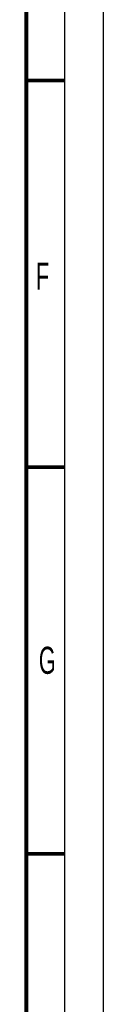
# Model space of a CAD drawing. Header units: millimetres. Extents: x 0 to 1189, y 0 to 841.
# Tile 59 of 67: x 1179 to 1189, y 451 to 578. Entities that reach past the tile are written whole.
import ezdxf

# ---------------------------------------------------------------- set-up
doc = ezdxf.new("R2010")
doc.units = ezdxf.units.MM
doc.header["$LTSCALE"] = 65.395
doc.layers.get('0').update_dxf_attribs({"linetype": 'CONTINUOUS'})
doc.styles.add('TEXTSTYLE_2', font='txt', dxfattribs={"width": 0.6})

msp = doc.modelspace()

# ---------------------------------------------------------------- linework, layer by layer
at = {"color": 7, "linetype": 'CONTINUOUS'}
msp.add_line((1189, 0), (1189, 841), dxfattribs=at)
at = {"color": 2, "linetype": 'CONTINUOUS'}
msp.add_line((1184, 5), (1184, 836), dxfattribs=at)
at = {"color": 7, "linetype": 'CONTINUOUS', "const_width": 0.5}
for points in [[(1179, 10), (1179, 831)], [(1184, 570.5), (1179, 570.5)], [(1184, 520.5), (1179, 520.5)], [(1184, 470.5), (1179, 470.5)]]:
    msp.add_lwpolyline(points, dxfattribs=at)

# ---------------------------------------------------------------- texts
at = {"color": 5, "linetype": 'CONTINUOUS', "char_height": 3.5, "width": 2.1, "attachment_point": 1, "line_spacing_factor": 0.9, "style": 'TEXTSTYLE_2'}
for s, insert in [('F', (1180.2298, 546.9511)), ('G', (1180.6188, 497.2757))]:
    msp.add_mtext(s, dxfattribs=dict(at, insert=insert))

doc.saveas('drawing.dxf')
